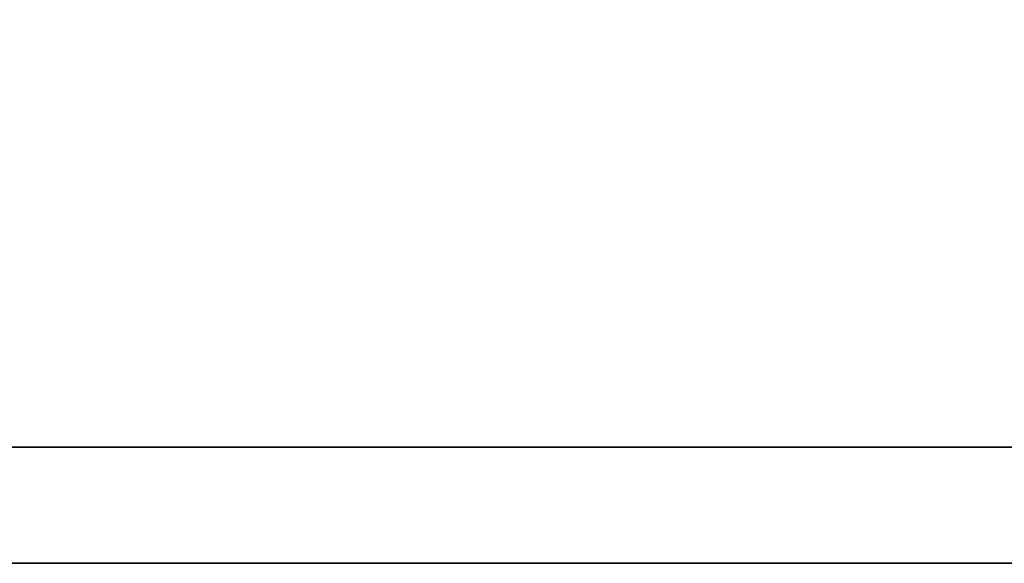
# Model space of a CAD drawing. Header units: inches. Extents: x 1 to 254, y 50 to 189.
# Tile 37 of 50: x 208.491 to 209.713, y 122.507 to 123.181. Entities that reach past the tile are written whole.
import ezdxf

# ---------------------------------------------------------------- set-up
doc = ezdxf.new("R2010")
doc.units = ezdxf.units.IN
doc.header["$LTSCALE"] = 0.2
doc.layers.add('DIM', color=4, linetype='Continuous')
doc.layers.add('layer 1', color=7, linetype='Continuous')

# ---------------------------------------------------------------- blocks, each defined once
blk = doc.blocks.new('TBI MOTION logo(完整正式版)')
at = {"layer": 'layer 1', "color": 22, "lineweight": 35}
blk.add_open_spline([(75.90875, -9.47875), (75.90875, -9.47875), (75.90875, -12.28625), (75.90875, -12.28625), (75.90875, -12.28625), (75.90875, -12.28625), (75.90875, -12.47875), (75.90875, -12.47875), (75.90875, -12.47875), (75.90875, -12.47875), (75.71625, -12.47875), (75.71625, -12.47875), (75.71625, -12.47875), (75.71625, -12.47875), (-88.32875, -12.47875), (-88.32875, -12.47875), (-88.32875, -12.47875), (-88.32875, -12.47875), (-88.32875, -13.29375), (-88.32875, -13.29375), (-88.32875, -13.29375), (-88.32875, -13.29375), (82.89125, -13.29375), (82.89125, -13.29375), (82.89125, -13.29375), (82.89125, -13.29375), (75.90875, -9.47875), (75.90875, -9.47875)], degree=3, knots=[0, 0, 0, 0, 0.1428571, 0.1428571, 0.1428571, 0.1428572, 0.2857143, 0.2857143, 0.2857143, 0.2857143, 0.4285714, 0.4285714, 0.4285714, 0.4285714, 0.5714286, 0.5714286, 0.5714286, 0.5714286, 0.7142857, 0.7142857, 0.7142857, 0.7142857, 0.8571429, 0.8571429, 0.8571429, 0.8571429, 1, 1, 1, 1], dxfattribs=at)

msp = doc.modelspace()

# ---------------------------------------------------------------- block references
at = {"layer": 'DIM', "xscale": 0.17671500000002, "yscale": 0.17671500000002, "zscale": 0.17671500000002}
msp.add_blockref('TBI MOTION logo(完整正式版)', (204.9421, 124.8565), dxfattribs=at)

doc.saveas('drawing.dxf')
